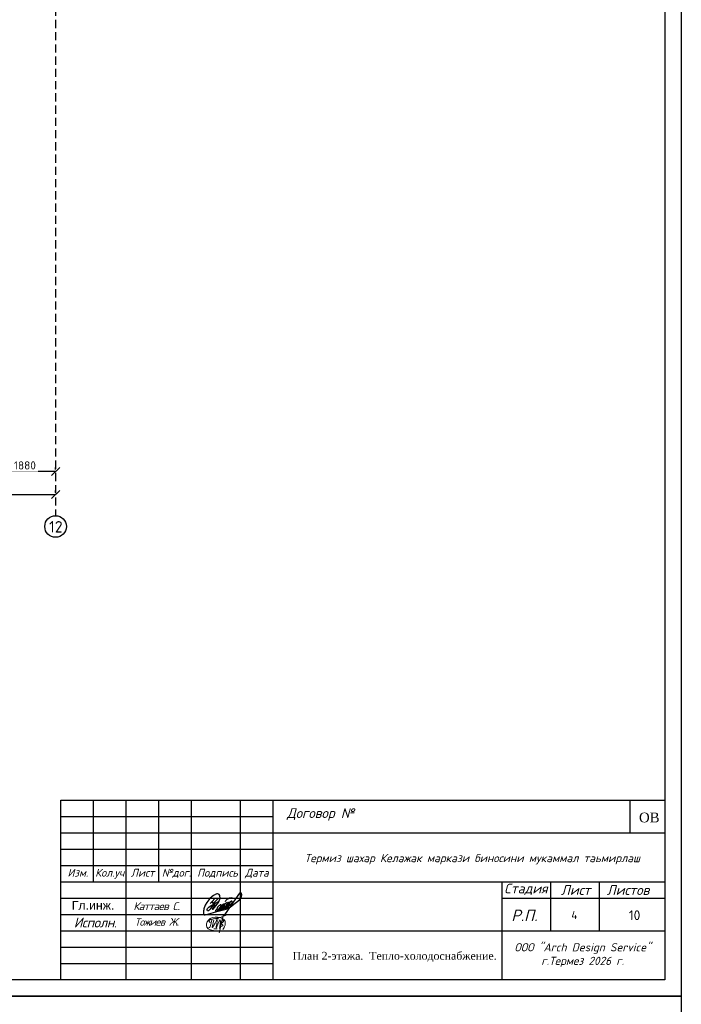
# Model space of a CAD drawing. Header units: inches. Extents: x 8001 to 766003, y -84601 to 563258.
# Tile 70 of 169: x 268843 to 289106, y 336723 to 366880. Entities that reach past the tile are written whole.
import ezdxf

# ---------------------------------------------------------------- set-up
doc = ezdxf.new("R2010")
doc.units = ezdxf.units.IN
doc.header["$MEASUREMENT"] = 0
doc.linetypes.add('( Hidden )', pattern=[0.375, 0.25, -0.125])
for name, color, linetype, lineweight in [('_0', 7, 'Continuous', 15), ('текст', 7, 'Continuous', 25), ('ФВС-3', 7, 'Continuous', 25)]:
    doc.layers.add(name, color=color, linetype=linetype, lineweight=lineweight)
doc.layers.add('liniya', color=7, linetype='Continuous')
doc.layers.add('PDF_Text', color=7, linetype='Continuous', true_color=0x002eb8)
doc.styles.add('MyStyle', font='isocpeur.ttf', dxfattribs={"height": 400})
doc.styles.add('OOO-Kazar', font='txt')
doc.styles.add('PDF ISOCPEUR', font='isocpeur.ttf')
doc.styles.add('seviyorum', font='times.ttf')
doc.styles.get("Standard").update_dxf_attribs({"font": 'arial.ttf'})
doc.styles.add('Text style', font='isocpeur.ttf', dxfattribs={"height": 250})
doc.styles.add('TIMES', font='times.ttf')
doc.dimstyles.new('Dim Style', dxfattribs={"dimtxt": 250, "dimasz": 250, "dimexe": 125, "dimexo": 62.5, "dimgap": 62.5, "dimtad": 1, "dimdec": 0, "dimtxsty": 'Text style', "dimblk": 'OBLIQUE', "dimcen": 250, "dimclrd": 256, "dimclre": 256, "dimclrt": 256, "dimadec": 0, "dimazin": 0, "dimtfac": 1, "dimtdec": 0, "dimtmove": 0, "dimatfit": 3, "dimldrblk": 'OBLIQUE', "dimfxl": 1, "dimlwd": -1, "dimlwe": -1, "dimarcsym": 0})

# ---------------------------------------------------------------- blocks, each defined once
blk = doc.blocks.new('_Oblique')
at = {"color": 0, "linetype": 'ByBlock', "lineweight": -2}
blk.add_line((-0.5, -0.5), (0.5, 0.5), dxfattribs=at)
blk = doc.blocks.new('*D190')
at = {"transparency": 16777216}
for p, q in [((245330, 112740), (245330, 112803)), ((247210, 112740), (247210, 112803)), ((247210, 112678), (245330, 112678))]:
    blk.add_line(p, q, dxfattribs=at)
at = {"layer": 'Defpoints', "color": 0, "transparency": 16777216}
for p in [(245330, 112678), (245330, 112678), (247210, 112678)]:
    blk.add_point(p, dxfattribs=at)
at = {"transparency": 16777216, "xscale": 250, "yscale": 250, "zscale": 250, "rotation": 180}
blk.add_blockref('_Oblique', (245330, 112678), dxfattribs=at)
at = {"transparency": 16777216, "xscale": 250, "yscale": 250, "zscale": 250}
blk.add_blockref('_Oblique', (247210, 112678), dxfattribs=at)
at = {"transparency": 16777216, "insert": (246270, 112865), "char_height": 250, "attachment_point": 5, "style": 'Text style', "bg_fill": 3, "box_fill_scale": 1.25, "bg_fill_color": 256, "bg_fill_true_color": 13158600, "bg_fill_transparency": 0}
blk.add_mtext('1880', dxfattribs=at)
blk = doc.blocks.new('*D206')
at = {"transparency": 16777216}
for p, q in [((173280, 112049), (173280, 111848)), ((173280, 111973), (247210, 111973)), ((247210, 112035), (247210, 112098))]:
    blk.add_line(p, q, dxfattribs=at)
at = {"layer": 'Defpoints', "color": 0, "transparency": 16777216}
for p in [(173280, 112111), (247210, 111973), (247210, 111973)]:
    blk.add_point(p, dxfattribs=at)
at = {"transparency": 16777216, "xscale": 250, "yscale": 250, "zscale": 250, "rotation": 180}
blk.add_blockref('_Oblique', (173280, 111973), dxfattribs=at)
at = {"transparency": 16777216, "xscale": 250, "yscale": 250, "zscale": 250}
blk.add_blockref('_Oblique', (247210, 111973), dxfattribs=at)
at = {"transparency": 16777216, "insert": (210245, 112160), "char_height": 250, "attachment_point": 5, "style": 'Text style', "bg_fill": 3, "box_fill_scale": 1.25, "bg_fill_color": 256, "bg_fill_true_color": 13158600, "bg_fill_transparency": 0}
blk.add_mtext('74330', dxfattribs=at)
blk = doc.blocks.new('gfnfd')
at = {"layer": '_0', "color": 5, "ltscale": 100}
for points in [[(6520818, 2413294), (6520848, 2413294)], [(6520801, 2413192), (6520834, 2413192)]]:
    blk.add_lwpolyline(points, dxfattribs=at)
blk.add_arc((6518800, 2413812), 2051, 342.7953, 345.3289, dxfattribs=at)
for points in [[(6520800, 2413285), (6520787, 2413205), (6520836, 2413285), (6520823, 2413202), (6520866, 2413283), (6520858, 2413196), (6520895, 2413322), (6520855, 2413150)], [(6520891, 2413186), (6520915, 2413229), (6520915, 2413269), (6520746, 2413281), (6520730, 2413208), (6520827, 2413173)], [(6520765, 2413255), (6520754, 2413268), (6520847, 2413305), (6520939, 2413339)], [(6520888, 2413288), (6520900, 2413266), (6520879, 2413250), (6520895, 2413224), (6520870, 2413213), (6520870, 2413207)], [(6520760, 2413206), (6520746, 2413203)]]:
    blk.add_spline(points, degree=3, dxfattribs=at)
blk = doc.blocks.new('rrwerewrewrewrew')
at = {"color": 5}
for points in [[(387872, 564817), (385461, 560165, 0.5555675), (386382, 560107), (391670, 566719), (392907, 570003, 0.1652467), (392907, 572723, 0.4373519), (390680, 575054, 0.1925367), (387853, 574100), (386571, 573489), (385290, 572586), (383117, 570710), (380078, 566719), (378699, 564105), (377285, 560326), (377078, 559578, 0.0785228), (377003, 555809, 0.2301942), (377694, 554621, 0.0887128), (377781, 554616, 0.0887128), (379419, 554812, 0.0887128), (381084, 555304), (390088, 557920), (399004, 560086), (402154, 561376)], [(387980, 570424), (385421, 567493, 0.2289988), (385508, 566433, 0.4148871), (386276, 566280), (387929, 567230), (391574, 570827), (387929, 567230), (383602, 559965), (381685, 558391), (380818, 558391), (380448, 559062), (380582, 559876), (380932, 560780), (382245, 562139), (384351, 563843), (392166, 568035)], [(390507, 558635), (395529, 562210), (397057, 563852), (397766, 564614), (397257, 565308), (395804, 564684), (393930, 562390), (393187, 560845, 0.2425571), (393041, 559580, 0.403283), (393704, 559264), (399431, 563972), (400603, 565962), (400228, 566548), (398635, 565939), (397633, 564795), (395782, 562481), (395782, 560295), (396385, 560295), (399478, 562450), (401915, 565049, 0.0481341), (402290, 566969, 0.1195267), (400636, 565910), (398470, 562543), (398470, 560904), (398892, 560600), (405033, 566245, 0.1215434), (405033, 567557, 0.358457), (404400, 567908, 0.1500372), (402713, 566737), (401915, 565049), (401358, 564455, 0.1033271), (401119, 561843, 0.5753384), (401471, 561164, 0.1529521), (402959, 561934), (404869, 563552), (412161, 569153), (414224, 572291), (414531, 574421), (414044, 575728), (413253, 576151), (412242, 575691), (411129, 574552), (409777, 572512), (406098, 567138), (396979, 553520)], [(398349, 567683, -0.1723995), (399516, 569357, -0.0937472), (402528, 571150, -0.2781187), (405794, 570727)], [(393348, 564247, 0.1582973), (390735, 562114), (389962, 560238), (388831, 559169, 0.4981733), (388831, 558274, 0.2094685), (389828, 557885), (393236, 561652), (394204, 563658, 0.4643233), (393929, 564350), (393348, 564299), (393348, 564247)]]:
    blk.add_lwpolyline(points, format="xyb", dxfattribs=at)
blk.add_lwpolyline([(385421, 567493), (383513, 565557)], dxfattribs=at)
blk = doc.blocks.new('fhgsg')
at = {"color": 1, "linetype": '( Hidden )', "ltscale": 1000}
blk.add_line((247209.6, 159886.5), (247209.6, 111324.1), dxfattribs=at)
blk.add_circle((247209.6, 110994.1), 330)
at = {"layer": 'PDF_Text', "color": 0, "style": 'PDF ISOCPEUR'}
blk.add_text('12', height=351.72, dxfattribs=at).set_placement((247010.1, 110809.1))
dim = blk.add_linear_dim(base=(245329.6, 112677.9), p1=(247209.6, 112677.9), p2=(245329.6, 112677.9), dimstyle='Dim Style', override={"dimtfill": 1, "dimarcsym": 1})
dim.commit()
dim.dimension.update_dxf_attribs({"geometry": '*D190', "text_midpoint": (246269.6, 112865.4)})
dim = blk.add_linear_dim(base=(247209.6, 111972.5), p1=(173279.6, 112111.4), p2=(247209.6, 111972.5), text='74330', dimstyle='Dim Style', override={"dimtfill": 1, "dimarcsym": 1})
dim.commit()
dim.dimension.update_dxf_attribs({"geometry": '*D206', "text_midpoint": (210244.6, 112160)})

msp = doc.modelspace()

# ---------------------------------------------------------------- linework, layer by layer
at = {"color": 7, "linetype": 'Continuous'}
for p, q in [((270105.77, 342972.808), (288605.77, 342972.808)), ((271105.77, 340472.808), (271105.77, 342972.808)), ((272105.77, 337472.808), (272105.77, 342972.808)), ((273105.77, 340472.808), (273105.77, 342972.808)), ((274105.77, 337472.808), (274105.77, 342972.808)), ((275605.77, 337472.808), (275605.77, 342972.808)), ((276605.77, 337472.808), (276605.77, 342972.808)), ((276605.77, 341972.808), (288605.77, 341972.808)), ((270105.77, 340972.808), (276605.77, 340972.808)), ((270105.77, 340472.808), (276605.77, 340472.808)), ((276605.77, 340472.808), (288605.77, 340472.808)), ((283605.77, 340472.808), (283605.77, 337472.808)), ((285105.77, 338972.808), (285105.77, 340472.808)), ((286599.932, 338972.808), (286599.932, 340472.808)), ((283605.77, 339972.808), (288605.77, 339972.808)), ((276605.77, 338972.808), (288605.77, 338972.808))]:
    msp.add_line(p, q, dxfattribs=at)
at = {"linetype": 'ByBlock', "ltscale": 0.1}
msp.add_line((287525.77, 342972.808), (287525.77, 341972.808), dxfattribs=at)
msp.add_lwpolyline([(270105.77, 342972.808), (288605.77, 342972.808), (288605.77, 337472.808), (270105.77, 337472.808)], close=True, dxfattribs=at)
at = {"color": 7, "linetype": 'Continuous'}
for points in [[(270105.77, 342472.808), (276605.77, 342472.808)], [(270105.77, 341972.808), (276605.77, 341972.808)], [(270105.77, 341472.808), (276605.77, 341472.808)], [(270105.77, 339972.808), (276605.77, 339972.808)], [(270105.77, 339472.808), (276605.77, 339472.808)], [(270105.77, 338972.808), (276605.77, 338972.808)], [(270105.77, 338472.808), (276605.77, 338472.808)], [(270105.77, 337972.808), (276605.77, 337972.808)]]:
    msp.add_lwpolyline(points, dxfattribs=at)
msp.add_lwpolyline([(189105.77, 336972.808), (289105.77, 336972.808), (289105.77, 267572.808), (189105.77, 267572.808)], close=True)

# ---------------------------------------------------------------- block references
at = {"color": 25}
msp.add_blockref('fhgsg', (22732.416, 240363.103), dxfattribs=at)
at = {"color": 6, "xscale": 0.03125, "yscale": 0.03125, "zscale": 0.03125}
msp.add_blockref('rrwerewrewrewrew', (262694.132, 322133.003), dxfattribs=at)
at = {"layer": '_0', "xscale": 3, "yscale": 3, "zscale": 3}
msp.add_blockref('gfnfd', (-19287613.564, -6900542.825), dxfattribs=at)

# ---------------------------------------------------------------- texts
at = {"color": 0, "lineweight": 30, "style": 'TIMES'}
msp.add_text('План 2-этажа.  Тепло-холодоснабжение. ', height=240, dxfattribs=at).set_placement((277200.592, 338089.236))
at = {"insert": (272325.77, 339728.123), "char_height": 240, "width": 2180, "attachment_point": 4}
msp.add_mtext('{\\fISOCPEUR|b0|i1|c204|p34;\\T0.9;Каттаев С}.', dxfattribs=at)
at = {"attachment_point": 1, "style": 'MyStyle'}
for s, width, insert, char_height in [('4', 541.26649, (285737.263, 339581.02), 250), ('10', 968.8472, (287495.865, 339600.619), 300)]:
    msp.add_mtext_dynamic_manual_height_columns(s, width=width, gutter_width=1250, heights=[0], dxfattribs=dict(at, insert=insert, char_height=char_height))
at = {"layer": 'liniya', "insert": (270437.784, 339890.683), "char_height": 270, "width": 1161.89216, "attachment_point": 1}
msp.add_mtext('Гл.инж.', dxfattribs=at)
at = {"layer": 'текст', "color": 0, "style": 'seviyorum'}
msp.add_text('ОВ', height=300, dxfattribs=at).set_placement((287809.881, 342294.946))
at = {"layer": 'ФВС-3', "color": 0, "linetype": 'Continuous', "lineweight": 5, "style": 'OOO-Kazar'}
for s, insert, char_height, attachment_point in [('{\\fISOCPEUR|b0|i1|c204|p34;Договор №}', (278056.246, 342347.892), 300, 8), ('{\\fISOCPEUR|b0|i1|c204|p34;Изм.}', (270625.126, 340873.237), 240, 2), ('{\\fISOCPEUR|b0|i1|c204|p34;Кол.уч.}', (271637.161, 340873.237), 240, 2), ('{\\fISOCPEUR|b0|i1|c204|p34;Лист}', (272609.259, 340873.237), 240, 2), ('{\\fISOCPEUR|b0|i1|c204|p34;№дог.}', (273645.151, 340873.237), 240, 2), ('{\\fISOCPEUR|b0|i1|c204|p34;Подпись}', (274902.236, 340873.237), 240, 2), ('{\\fISOCPEUR|b0|i1|c204|p34;Дата}', (276106.878, 340873.237), 240, 2), ('{\\fISOCPEUR|b0|i1|c204|p34;Стадия}', (284346.906, 340072.808), 300, 8), ('{\\fISOCPEUR|b0|i1|c204|p34;Лист }', (285871.126, 340072.808), 300, 8), ('{\\fISOCPEUR|b0|i1|c204|p34;Листов }', (287475.133, 340072.808), 300, 8), ('{\\fISOCPEUR|b0|i1|c204|p34;Р.П.}', (284301.638, 339272.808), 350, 8), ('{\\fISOCPEUR|b0|i1|c204|p34;\\T0.95;Исполн.}', (271157.627, 339376.557), 300, 2)]:
    msp.add_mtext(s, dxfattribs=dict(at, insert=insert, char_height=char_height, attachment_point=attachment_point))
at = {"layer": 'ФВС-3', "linetype": 'Continuous', "lineweight": 5, "style": 'OOO-Kazar'}
for s, insert, char_height, attachment_point in [('{\\fISOCPEUR|b0|i1|c204|p34;Термиз шахар Келажак маркази биносини мукаммал таьмирлаш\\P  }', (282705.43, 340591.395), 250, 8), ('{\\fISOCPEUR|b0|i1|c204|p34;\\T0.9;Тожиев Ж.}', (273040.583, 339359.578), 230, 2), ('{\\fISOCPEUR|b0|i1|c204|p34;ООО "Arch Design Service"\\Pг.Термез 20\\fISOCPEUR|b0|i1|c0|p34;26\\fISOCPEUR|b0|i1|c204|p34; г.\\P  }', (286084.662, 337443.961), 250, 8)]:
    msp.add_mtext(s, dxfattribs=dict(at, insert=insert, char_height=char_height, attachment_point=attachment_point))

# ---------------------------------------------------------------- next in the draw order: linework, layer by layer
for points in [[(189105.77, 406372.808), (289105.77, 406372.808), (289105.77, 336972.808), (189105.77, 336972.808)], [(191105.77, 405872.808), (288605.77, 405872.808), (288605.77, 337472.808), (191105.77, 337472.808)]]:
    msp.add_lwpolyline(points, close=True)

doc.saveas('drawing.dxf')
